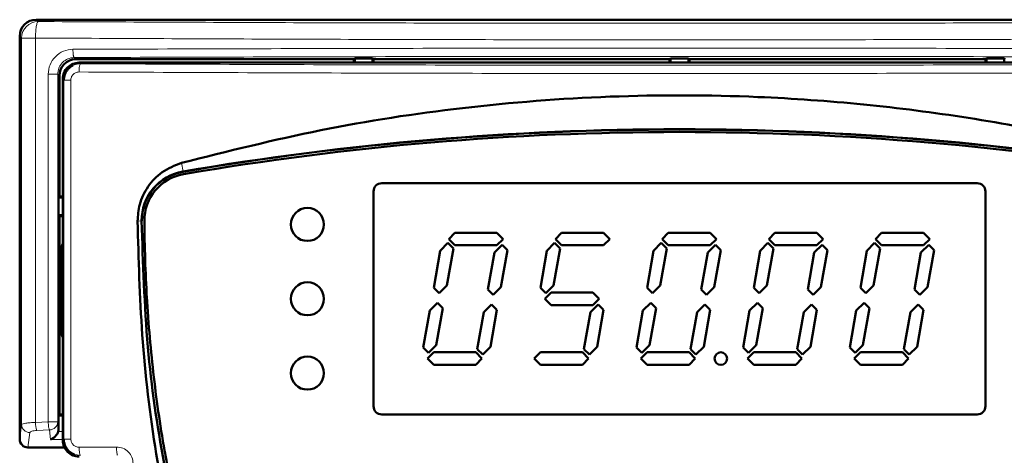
# Model space of a CAD drawing. Header units: millimetres. Extents: x 0 to 847, y 0 to 594.
# Tile 6 of 15: x 178 to 238, y 445 to 471. Entities that reach past the tile are written whole.
import ezdxf

# ---------------------------------------------------------------- set-up
doc = ezdxf.new("R2010")
doc.units = ezdxf.units.MM
doc.header["$LTSCALE"] = 2
doc.linetypes.add('SLD-Сплошная', pattern=[0])

msp = doc.modelspace()

# ---------------------------------------------------------------- linework, layer by layer
at = {"color": 7, "linetype": 'SLD-Сплошная', "lineweight": 50}
for p, q in [((179.157, 471.311), (256.959, 471.311)), ((178.158, 445.924), (178.158, 470.312)), ((198.358, 468.911), (181.558, 468.911)), ((254.359, 468.711), (181.757, 468.711)), ((198.416, 468.969), (198.358, 468.911)), ((198.358, 468.711), (198.358, 468.911)), ((199.5, 468.969), (198.416, 468.969)), ((198.416, 468.969), (198.416, 468.711)), ((199.558, 468.911), (199.5, 468.969)), ((199.5, 468.711), (199.5, 468.969)), ((217.458, 468.911), (199.558, 468.911)), ((199.558, 468.911), (199.558, 468.711)), ((217.516, 468.969), (217.458, 468.911)), ((217.458, 468.711), (217.458, 468.911)), ((218.6, 468.969), (217.516, 468.969)), ((217.516, 468.969), (217.516, 468.711)), ((218.658, 468.911), (218.6, 468.969)), ((218.6, 468.711), (218.6, 468.969)), ((236.558, 468.911), (218.658, 468.911)), ((218.658, 468.911), (218.658, 468.711)), ((236.616, 468.969), (236.558, 468.911)), ((236.558, 468.711), (236.558, 468.911)), ((237.7, 468.969), (236.616, 468.969)), ((236.616, 468.969), (236.616, 468.711)), ((237.7, 468.969), (237.758, 468.911)), ((237.7, 468.711), (237.7, 468.969)), ((180.558, 467.911), (180.558, 460.611)), ((180.758, 467.712), (180.758, 445.855)), ((199.558, 447.911), (199.558, 460.911)), ((200.058, 461.411), (236.058, 461.411)), ((236.558, 460.911), (236.558, 447.911)), ((180.5, 460.553), (180.558, 460.611)), ((180.5, 460.553), (180.5, 459.469)), ((180.758, 460.553), (180.5, 460.553)), ((180.558, 460.611), (180.758, 460.611)), ((180.5, 459.469), (180.558, 459.411)), ((180.5, 459.469), (180.758, 459.469)), ((180.558, 459.411), (180.558, 447.411)), ((180.758, 459.411), (180.558, 459.411)), ((204.481, 458.411), (204.101, 458.031)), ((204.101, 458.031), (204.481, 457.651)), ((207.011, 458.411), (204.481, 458.411)), ((207.391, 458.031), (207.011, 458.411)), ((207.011, 457.651), (207.391, 458.031)), ((210.931, 458.411), (210.551, 458.031)), ((210.551, 458.031), (210.931, 457.651)), ((213.461, 458.411), (210.931, 458.411)), ((213.841, 458.031), (213.461, 458.411)), ((213.461, 457.651), (213.841, 458.031)), ((217.381, 458.411), (217.001, 458.031)), ((217.001, 458.031), (217.381, 457.651)), ((219.911, 458.411), (217.381, 458.411)), ((220.291, 458.031), (219.911, 458.411)), ((219.911, 457.651), (220.291, 458.031)), ((223.831, 458.411), (223.451, 458.031)), ((223.451, 458.031), (223.831, 457.651)), ((226.361, 458.411), (223.831, 458.411)), ((226.741, 458.031), (226.361, 458.411)), ((226.361, 457.651), (226.741, 458.031)), ((230.281, 458.411), (229.901, 458.031)), ((229.901, 458.031), (230.281, 457.651)), ((232.811, 458.411), (230.281, 458.411)), ((233.191, 458.031), (232.811, 458.411)), ((232.811, 457.651), (233.191, 458.031)), ((180.714, 452.267), (180.714, 457.555)), ((180.721, 457.329), (180.758, 457.329)), ((203.59, 457.322), (203.195, 455.082)), ((204.058, 457.791), (203.59, 457.322)), ((203.991, 455.223), (204.386, 457.463)), ((204.386, 457.463), (204.058, 457.791)), ((204.481, 457.651), (207.011, 457.651)), ((207.33, 457.688), (206.862, 457.219)), ((207.263, 455.12), (207.658, 457.36)), ((207.658, 457.36), (207.33, 457.688)), ((210.04, 457.322), (209.645, 455.082)), ((210.508, 457.791), (210.04, 457.322)), ((210.441, 455.223), (210.836, 457.463)), ((210.836, 457.463), (210.508, 457.791)), ((210.931, 457.651), (213.461, 457.651)), ((216.49, 457.322), (216.095, 455.082)), ((216.958, 457.791), (216.49, 457.322)), ((216.891, 455.223), (217.286, 457.463)), ((217.286, 457.463), (216.958, 457.791)), ((217.381, 457.651), (219.911, 457.651)), ((220.23, 457.688), (219.762, 457.219)), ((220.163, 455.12), (220.558, 457.36)), ((220.558, 457.36), (220.23, 457.688)), ((222.94, 457.322), (222.545, 455.082)), ((223.408, 457.791), (222.94, 457.322)), ((223.341, 455.223), (223.736, 457.463)), ((223.736, 457.463), (223.408, 457.791)), ((223.831, 457.651), (226.361, 457.651)), ((226.68, 457.688), (226.212, 457.219)), ((226.613, 455.12), (227.008, 457.36)), ((227.008, 457.36), (226.68, 457.688)), ((229.39, 457.322), (228.995, 455.082)), ((229.858, 457.791), (229.39, 457.322)), ((229.791, 455.223), (230.186, 457.463)), ((230.186, 457.463), (229.858, 457.791)), ((230.281, 457.651), (232.811, 457.651)), ((233.13, 457.688), (232.662, 457.219)), ((233.063, 455.12), (233.458, 457.36)), ((233.458, 457.36), (233.13, 457.688)), ((206.862, 457.219), (206.467, 454.98)), ((219.762, 457.219), (219.367, 454.98)), ((226.212, 457.219), (225.817, 454.98)), ((232.662, 457.219), (232.267, 454.98)), ((203.195, 455.082), (203.523, 454.754)), ((203.523, 454.754), (203.991, 455.223)), ((206.467, 454.98), (206.795, 454.651)), ((206.795, 454.651), (207.263, 455.12)), ((209.645, 455.082), (209.973, 454.754)), ((209.973, 454.754), (210.441, 455.223)), ((216.095, 455.082), (216.423, 454.754)), ((216.423, 454.754), (216.891, 455.223)), ((219.367, 454.98), (219.695, 454.651)), ((219.695, 454.651), (220.163, 455.12)), ((222.545, 455.082), (222.873, 454.754)), ((222.873, 454.754), (223.341, 455.223)), ((225.817, 454.98), (226.145, 454.651)), ((226.145, 454.651), (226.613, 455.12)), ((228.995, 455.082), (229.323, 454.754)), ((229.323, 454.754), (229.791, 455.223)), ((232.267, 454.98), (232.595, 454.651)), ((232.595, 454.651), (233.063, 455.12)), ((210.292, 454.791), (209.912, 454.411)), ((209.912, 454.411), (210.292, 454.031)), ((212.822, 454.791), (210.292, 454.791)), ((213.202, 454.411), (212.822, 454.791)), ((212.822, 454.031), (213.202, 454.411)), ((203.419, 454.166), (202.951, 453.698)), ((203.353, 451.604), (203.747, 453.838)), ((203.747, 453.838), (203.419, 454.166)), ((206.692, 454.068), (206.223, 453.599)), ((206.625, 451.5), (207.02, 453.74)), ((207.02, 453.74), (206.692, 454.068)), ((210.292, 454.031), (212.822, 454.031)), ((213.142, 454.068), (212.673, 453.599)), ((213.075, 451.5), (213.47, 453.74)), ((213.47, 453.74), (213.142, 454.068)), ((216.319, 454.166), (215.851, 453.698)), ((216.253, 451.604), (216.647, 453.838)), ((216.647, 453.838), (216.319, 454.166)), ((219.592, 454.068), (219.123, 453.599)), ((219.525, 451.5), (219.92, 453.74)), ((219.92, 453.74), (219.592, 454.068)), ((222.769, 454.166), (222.301, 453.698)), ((222.703, 451.604), (223.097, 453.838)), ((223.097, 453.838), (222.769, 454.166)), ((226.042, 454.068), (225.573, 453.599)), ((225.975, 451.5), (226.37, 453.74)), ((226.37, 453.74), (226.042, 454.068)), ((229.219, 454.166), (228.751, 453.698)), ((229.153, 451.604), (229.547, 453.838)), ((229.547, 453.838), (229.219, 454.166)), ((232.492, 454.068), (232.023, 453.599)), ((232.425, 451.5), (232.82, 453.74)), ((232.82, 453.74), (232.492, 454.068)), ((202.951, 453.698), (202.557, 451.463)), ((206.223, 453.599), (205.828, 451.36)), ((212.673, 453.599), (212.278, 451.36)), ((215.851, 453.698), (215.457, 451.463)), ((219.123, 453.599), (218.728, 451.36)), ((222.301, 453.698), (221.907, 451.463)), ((225.573, 453.599), (225.178, 451.36)), ((228.751, 453.698), (228.357, 451.463)), ((232.023, 453.599), (231.628, 451.36)), ((180.721, 452.493), (180.758, 452.493)), ((202.557, 451.463), (202.885, 451.135)), ((202.885, 451.135), (203.353, 451.604)), ((205.828, 451.36), (206.156, 451.031)), ((206.156, 451.031), (206.625, 451.5)), ((212.278, 451.36), (212.606, 451.031)), ((212.606, 451.031), (213.075, 451.5)), ((215.457, 451.463), (215.785, 451.135)), ((215.785, 451.135), (216.253, 451.604)), ((218.728, 451.36), (219.056, 451.031)), ((219.056, 451.031), (219.525, 451.5)), ((221.907, 451.463), (222.235, 451.135)), ((222.235, 451.135), (222.703, 451.604)), ((225.178, 451.36), (225.506, 451.031)), ((225.506, 451.031), (225.975, 451.5)), ((228.357, 451.463), (228.685, 451.135)), ((228.685, 451.135), (229.153, 451.604)), ((231.628, 451.36), (231.956, 451.031)), ((231.956, 451.031), (232.425, 451.5)), ((203.204, 451.171), (202.824, 450.791)), ((202.824, 450.791), (203.204, 450.411)), ((205.734, 451.171), (203.204, 451.171)), ((206.114, 450.791), (205.734, 451.171)), ((205.734, 450.411), (206.114, 450.791)), ((209.654, 451.171), (209.274, 450.791)), ((209.274, 450.791), (209.654, 450.411)), ((212.184, 451.171), (209.654, 451.171)), ((212.564, 450.791), (212.184, 451.171)), ((212.184, 450.411), (212.564, 450.791)), ((216.104, 451.171), (215.724, 450.791)), ((215.724, 450.791), (216.104, 450.411)), ((218.634, 451.171), (216.104, 451.171)), ((219.014, 450.791), (218.634, 451.171)), ((218.634, 450.411), (219.014, 450.791)), ((222.554, 451.171), (222.174, 450.791)), ((222.174, 450.791), (222.554, 450.411)), ((225.084, 451.171), (222.554, 451.171)), ((225.464, 450.791), (225.084, 451.171)), ((225.084, 450.411), (225.464, 450.791)), ((229.004, 451.171), (228.624, 450.791)), ((228.624, 450.791), (229.004, 450.411)), ((231.534, 451.171), (229.004, 451.171)), ((231.914, 450.791), (231.534, 451.171)), ((231.534, 450.411), (231.914, 450.791)), ((203.204, 450.411), (205.734, 450.411)), ((209.654, 450.411), (212.184, 450.411)), ((216.104, 450.411), (218.634, 450.411)), ((222.554, 450.411), (225.084, 450.411)), ((229.004, 450.411), (231.534, 450.411)), ((180.558, 447.411), (180.5, 447.353)), ((180.5, 447.353), (180.5, 446.515)), ((180.758, 447.353), (180.5, 447.353)), ((180.558, 447.411), (180.758, 447.411)), ((236.058, 447.411), (200.058, 447.411)), ((180.875, 445.411), (178.654, 445.411))]:
    msp.add_line(p, q, dxfattribs=at)
at = {"color": 8, "linetype": 'SLD-Сплошная', "lineweight": 18}
for p, q in [((179.271, 471.197), (179.157, 471.311)), ((178.272, 470.198), (178.158, 470.312)), ((179.115, 470.198), (178.272, 470.198)), ((178.272, 446.798), (178.272, 470.198)), ((179.115, 446.925), (179.115, 470.198)), ((181.558, 468.911), (181.451, 469.018)), ((181.825, 468.643), (181.757, 468.711)), ((179.881, 446.957), (179.881, 468.012)), ((179.881, 468.012), (180.457, 468.012)), ((180.457, 446.957), (180.457, 468.012)), ((180.457, 468.012), (180.558, 467.911)), ((180.823, 467.647), (180.758, 467.712)), ((181.249, 467.647), (180.823, 467.647)), ((180.823, 467.647), (180.823, 445.92)), ((181.249, 467.647), (181.249, 445.92)), ((187.947, 462.638), (188.036, 462.119)), ((188.036, 462.119), (188.039, 462.105)), ((185.532, 459.123), (185.288, 459.121)), ((185.546, 459.123), (185.532, 459.123)), ((180.758, 457.511), (180.714, 457.555)), ((180.758, 452.311), (180.714, 452.267)), ((178.158, 445.924), (178.272, 446.798)), ((179.881, 446.957), (179.115, 446.925)), ((180.457, 446.957), (179.881, 446.957)), ((180.5, 446.515), (180.457, 446.957)), ((178.654, 445.411), (178.772, 446.315)), ((179.193, 446.442), (179.957, 446.474)), ((179.957, 446.474), (180.013, 445.901)), ((180.758, 446.384), (180.484, 446.384)), ((180.013, 445.901), (180.758, 445.901)), ((180.758, 445.855), (180.823, 445.92)), ((181.752, 445.423), (184.013, 445.434)), ((181.825, 444.923), (181.447, 444.996))]:
    msp.add_line(p, q, dxfattribs=at)
at = {"color": 8, "linetype": 'SLD-Сплошная', "lineweight": 18, "flags": 128}
msp.add_lwpolyline([(181.249, 445.92), (181.165, 445.92), (181.085, 445.92), (181.013, 445.92), (180.95, 445.92), (180.898, 445.92), (180.859, 445.92), (180.834, 445.92), (180.823, 445.92)], dxfattribs=at)
at = {"color": 7, "linetype": 'SLD-Сплошная', "lineweight": 50}
for centre, radius in [((195.558, 458.911), 1), ((195.558, 454.411), 1), ((195.558, 449.911), 1), ((220.558, 450.791), 0.38)]:
    msp.add_circle(centre, radius, dxfattribs=at)
at = {"color": 8, "linetype": 'SLD-Сплошная', "lineweight": 18}
for centre, radius, start, end in [((179.273, 470.196), 1.001, 90.08169, 179.91831), ((182.74, 468.255), 0.993, 157.00871, 186.45559), ((178.768, 446.811), 0.497, 181.59599, 270.35506), ((180.508, 446.902), 1.392, 179.04275, 199.27913), ((179.962, 446.97), 0.496, 269.48707, 358.54661)]:
    msp.add_arc(centre, radius, start, end, dxfattribs=at)
at = {"color": 7, "linetype": 'SLD-Сплошная', "lineweight": 50}
for centre, radius, start, end in [((218.058, 287.119), 177.556, 80.26555, 99.73445), ((218.058, 287.119), 177.542, 80.26555, 99.73445), ((218.058, 287.119), 177.392, 80.26552, 99.73448), ((188.546, 459.148), 3.015, 99.73445, 180.4794), ((188.546, 459.148), 3, 99.73445, 180.4794), ((188.546, 459.148), 2.85, 99.73448, 180.47684), ((200.058, 460.911), 0.5, 90, 180), ((236.058, 460.911), 0.5, 0, 90), ((200.058, 447.911), 0.5, 180, 270), ((236.058, 447.911), 0.5, 270, 0)]:
    msp.add_arc(centre, radius, start, end, dxfattribs=at)
for centre, major_axis, ratio, start_param, end_param in [((179.159, 470.31), (0.708, -0.708), 0.998783, 2.356803, 3.926382), ((181.558, 467.911), (-0.708, 0.708), 0.999315, 5.49813, 7.068241), ((181.214, 457.555), (0.354, -0.354), 0.999315, 3.503949, 3.926648), ((181.214, 452.267), (0.354, 0.354), 0.999315, 2.356537, 2.779236), ((180.013, 446.384), (0.372, 0.411), 0.766382, 4.010846, 5.319843), ((180, 446.518), (0.05, -0.515), 0.965617, 1.214909, 1.469933), ((178.658, 445.929), (0.067, 0.514), 0.965377, 1.704985, 3.266749)]:
    msp.add_ellipse(centre, major_axis=major_axis, ratio=ratio, start_param=start_param, end_param=end_param, dxfattribs=at)
at = {"color": 8, "linetype": 'SLD-Сплошная', "lineweight": 18}
for points, knots in [([(179.271, 471.197), (179.252, 471.18), (179.212, 471.143), (179.16, 470.909), (179.124, 470.577), (179.118, 470.321), (179.115, 470.198)], [0, 0, 0, 0, 0.2405487, 0.5, 0.7594513, 1, 1, 1, 1]), ([(256.845, 471.197), (251.701, 471.172), (241.414, 471.122), (225.849, 471.09), (210.267, 471.09), (194.703, 471.122), (184.415, 471.172), (179.271, 471.197)], [0, 0, 0, 0, 0.199987, 0.399991, 0.600003, 0.800011, 1, 1, 1, 1]), ([(179.115, 470.198), (184.28, 470.173), (194.609, 470.123), (210.236, 470.09), (225.88, 470.09), (241.507, 470.123), (251.836, 470.173), (257.001, 470.198)], [0, 0, 0, 0, 0.200001, 0.4, 0.6, 0.799999, 1, 1, 1, 1]), ([(179.881, 468.012), (179.903, 468.208), (179.948, 468.6), (180.292, 469.096), (180.786, 469.447), (181.18, 469.494), (181.378, 469.518)], [0, 0, 0, 0, 0.247198, 0.496222, 0.747154, 1, 1, 1, 1]), ([(181.378, 469.518), (187.466, 469.538), (199.643, 469.578), (218.058, 469.593), (236.473, 469.578), (248.65, 469.538), (254.739, 469.518)], [0, 0, 0, 0, 0.250001, 0.5, 0.75, 1, 1, 1, 1]), ([(181.378, 469.518), (181.379, 469.456), (181.381, 469.36), (181.39, 469.246), (181.399, 469.166), (181.411, 469.102), (181.428, 469.038), (181.442, 469.026), (181.451, 469.018)], [0, 0, 0, 0, 0.2398114, 0.3685883, 0.5, 0.6314118, 0.7601886, 1, 1, 1, 1]), ([(180.457, 468.012), (180.47, 468.137), (180.491, 468.331), (180.614, 468.565), (180.782, 468.774), (181.062, 468.971), (181.321, 469.002), (181.451, 469.018)], [0, 0, 0, 0, 0.23616, 0.36455, 0.4996, 0.749717, 1, 1, 1, 1]), ([(181.825, 468.643), (181.743, 468.638), (181.587, 468.629), (181.443, 468.567), (181.375, 468.538)], [0, 0, 0, 0, 0.524855, 1, 1, 1, 1]), ([(181.451, 469.018), (187.527, 469.038), (199.68, 469.078), (218.058, 469.094), (236.436, 469.078), (248.589, 469.038), (254.665, 469.018)], [0, 0, 0, 0, 0.25, 0.5, 0.75, 1, 1, 1, 1]), ([(254.291, 468.643), (248.276, 468.617), (236.247, 468.564), (218.058, 468.544), (199.869, 468.564), (187.84, 468.617), (181.825, 468.643)], [0, 0, 0, 0, 0.249999, 0.499996, 0.749995, 1, 1, 1, 1]), ([(181.752, 468.144), (181.716, 468.142), (181.642, 468.137), (181.54, 468.102), (181.45, 468.05), (181.356, 467.964), (181.268, 467.83), (181.255, 467.708), (181.249, 467.647)], [0, 0, 0, 0, 0.1408214, 0.2817905, 0.4101688, 0.5386144, 0.767788, 1, 1, 1, 1]), ([(254.364, 468.144), (248.337, 468.117), (236.283, 468.065), (218.058, 468.045), (199.833, 468.065), (187.779, 468.117), (181.752, 468.144)], [0, 0, 0, 0, 0.250001, 0.5, 0.749999, 1, 1, 1, 1]), ([(178.272, 446.798), (178.291, 446.815), (178.326, 446.845), (178.524, 446.885), (178.783, 446.913), (179.007, 446.921), (179.115, 446.925)], [0, 0, 0, 0, 0.287083, 0.50138, 0.758825, 1, 1, 1, 1]), ([(179.957, 446.474), (179.949, 446.492), (179.932, 446.529), (179.909, 446.646), (179.89, 446.795), (179.884, 446.904), (179.881, 446.957)], [0, 0, 0, 0, 0.2361164, 0.4999864, 0.7568399, 1, 1, 1, 1]), ([(178.772, 446.315), (178.779, 446.33), (178.793, 446.36), (178.889, 446.4), (179.024, 446.43), (179.137, 446.438), (179.193, 446.442)], [0, 0, 0, 0, 0.251625, 0.502766, 0.752025, 1, 1, 1, 1]), ([(181.752, 445.423), (181.687, 445.43), (181.556, 445.444), (181.39, 445.557), (181.272, 445.722), (181.257, 445.854), (181.249, 445.92)], [0, 0, 0, 0, 0.251082, 0.501257, 0.750728, 1, 1, 1, 1]), ([(181.825, 444.923), (181.816, 444.932), (181.798, 444.95), (181.773, 445.067), (181.756, 445.233), (181.754, 445.361), (181.752, 445.423)], [0, 0, 0, 0, 0.240549, 0.5, 0.759451, 1, 1, 1, 1]), ([(184.013, 445.434), (184.145, 445.419), (184.408, 445.39), (184.743, 445.161), (184.974, 444.829), (185.004, 444.568), (185.019, 444.439)], [0, 0, 0, 0, 0.252486, 0.504237, 0.755286, 1, 1, 1, 1]), ([(184.013, 445.434), (184.014, 445.372), (184.017, 445.244), (184.033, 445.078), (184.055, 444.961), (184.073, 444.943), (184.081, 444.934)], [0, 0, 0, 0, 0.240549, 0.499999, 0.759449, 1, 1, 1, 1])]:
    msp.add_open_spline(points, degree=3, knots=knots, dxfattribs=at)
at = {"color": 7, "linetype": 'SLD-Сплошная', "lineweight": 50}
for points, knots in [([(181.757, 468.711), (181.626, 468.696), (181.365, 468.666), (181.034, 468.435), (180.803, 468.105), (180.773, 467.843), (180.758, 467.712)], [0, 0, 0, 0, 0.250035, 0.499995, 0.749957, 1, 1, 1, 1]), ([(181.375, 468.538), (181.27, 468.47), (181.062, 468.335), (180.863, 468.009), (180.836, 467.767), (180.823, 467.647)], [0, 0, 0, 0, 0.338975, 0.672834, 1, 1, 1, 1]), ([(187.947, 462.638), (190.744, 463.342), (196.336, 464.75), (205.01, 466.076), (213.85, 466.77), (221.961, 466.749), (229.193, 466.236), (235.566, 465.414), (241.911, 464.25), (246.083, 463.175), (248.169, 462.638)], [0, 0, 0, 0, 0.142357, 0.284705, 0.431192, 0.577676, 0.682449, 0.787224, 0.893611, 1, 1, 1, 1]), ([(185.288, 459.121), (185.313, 459.456), (185.367, 460.195), (185.88, 461.24), (186.748, 462.168), (187.537, 462.477), (187.947, 462.638)], [0, 0, 0, 0, 0.211526, 0.466173, 0.721992, 1, 1, 1, 1]), ([(185.288, 459.121), (185.349, 456.822), (185.472, 452.104), (186.31, 445.001), (187.78, 437.887), (189.92, 431.359), (192.684, 425.525), (195.84, 420.744), (199.486, 416.787), (203.472, 413.662), (207.992, 411.357), (212.914, 409.858), (216.332, 409.682), (218.058, 409.593)], [0, 0, 0, 0, 0.104269, 0.214037, 0.323977, 0.433479, 0.525016, 0.616432, 0.692562, 0.768609, 0.845231, 0.921838, 1, 1, 1, 1]), ([(185.532, 459.123), (185.611, 456.572), (185.764, 451.652), (186.764, 444.574), (188.296, 438.07), (190.403, 432.128), (192.958, 427.014), (195.889, 422.691), (199.132, 419.091), (202.573, 416.315), (206.093, 414.27), (209.633, 412.841), (213.663, 411.84), (216.539, 411.713), (218.058, 411.646)], [0, 0, 0, 0, 0.119389, 0.230269, 0.333991, 0.431742, 0.524726, 0.600796, 0.675597, 0.750713, 0.806777, 0.865553, 0.928964, 1, 1, 1, 1]), ([(250.42, 459.124), (250.418, 458.924), (250.408, 457.924), (250.357, 456.125), (250.251, 454.127), (250.102, 452.132), (249.912, 450.141), (249.612, 447.759), (249.239, 445.388), (248.862, 443.423), (248.433, 441.469), (247.952, 439.527), (247.285, 437.22), (246.649, 435.323), (245.952, 433.448), (245.342, 431.967), (244.512, 430.147), (243.611, 428.36), (242.612, 426.625), (241.537, 424.937), (240.614, 423.628), (239.379, 422.053), (238.325, 420.846), (236.926, 419.415), (235.74, 418.336), (234.179, 417.084), (232.867, 416.162), (231.156, 415.123), (229.375, 414.201), (227.518, 413.446), (225.615, 412.824), (223.671, 412.333), (221.295, 411.958), (218.896, 411.79), (216.491, 411.82), (214.097, 412.049), (211.732, 412.489), (209.802, 413.033), (207.918, 413.709), (206.082, 414.515), (204.328, 415.487), (202.646, 416.572), (201.358, 417.527), (199.829, 418.819), (198.67, 419.926), (197.304, 421.389), (196.277, 422.619), (195.075, 424.219), (194.178, 425.546), (193.133, 427.253), (192.164, 429.005), (191.293, 430.806), (190.49, 432.639), (189.755, 434.5), (189.104, 436.392), (188.512, 438.303), (187.979, 440.232), (187.428, 442.569), (187.038, 444.531), (186.697, 446.502), (186.405, 448.481), (186.128, 450.866), (185.954, 452.859), (185.825, 454.833), (185.732, 456.788), (185.708, 458.345), (185.696, 459.124)], [0, 0, 0, 0, 0.004698, 0.023489, 0.042281, 0.051677, 0.070469, 0.089261, 0.108054, 0.126847, 0.136242, 0.155036, 0.17383, 0.192624, 0.20202, 0.220816, 0.230212, 0.249008, 0.267806, 0.277203, 0.296003, 0.305399, 0.324202, 0.333598, 0.352404, 0.361801, 0.380609, 0.390006, 0.408816, 0.427626, 0.437024, 0.455834, 0.474643, 0.49345, 0.512256, 0.531064, 0.549873, 0.568683, 0.57808, 0.59689, 0.6157, 0.625098, 0.643906, 0.653303, 0.672108, 0.681505, 0.700307, 0.709704, 0.728504, 0.7379, 0.756698, 0.775495, 0.784891, 0.803686, 0.822481, 0.831877, 0.850671, 0.869464, 0.888257, 0.897653, 0.916446, 0.935238, 0.95403, 0.963426, 0.981707, 1, 1, 1, 1]), ([(218.058, 411.646), (219.578, 411.713), (222.455, 411.84), (226.487, 412.842), (230.029, 414.273), (233.549, 416.319), (236.99, 419.096), (240.231, 422.696), (243.161, 427.02), (245.715, 432.133), (247.821, 438.074), (249.353, 444.577), (250.352, 451.654), (250.505, 456.573), (250.584, 459.123)], [0, 0, 0, 0, 0.071074, 0.134516, 0.19332, 0.249412, 0.324517, 0.399311, 0.475375, 0.568343, 0.666076, 0.769778, 0.880636, 1, 1, 1, 1]), ([(218.058, 409.593), (219.219, 409.635), (221.541, 409.718), (225.283, 410.452), (229.18, 411.83), (233.078, 413.995), (236.571, 416.769), (240.16, 420.582), (243.514, 425.6), (246.439, 431.944), (248.573, 438.804), (249.968, 446.039), (250.681, 452.838), (250.783, 457.206), (250.828, 459.121)], [0, 0, 0, 0, 0.052629, 0.105246, 0.172326, 0.239423, 0.306742, 0.374113, 0.476615, 0.579309, 0.690358, 0.80184, 0.91315, 1, 1, 1, 1]), ([(237.069, 407.981), (237.807, 408.963), (239.286, 410.932), (241.563, 414.502), (243.843, 418.701), (245.991, 423.619), (247.743, 428.745), (249.168, 434.29), (250.206, 440.186), (250.832, 446.439), (251.064, 452.762), (250.907, 457.001), (250.828, 459.121)], [0, 0, 0, 0, 0.068124, 0.136499, 0.234654, 0.332818, 0.433716, 0.534629, 0.649831, 0.765056, 0.882519, 1, 1, 1, 1]), ([(180.758, 445.855), (180.773, 445.724), (180.803, 445.462), (181.034, 445.131), (181.365, 444.9), (181.626, 444.87), (181.757, 444.855)], [0, 0, 0, 0, 0.250043, 0.500005, 0.749965, 1, 1, 1, 1]), ([(181.447, 444.996), (181.355, 445.043), (181.195, 445.125), (181.021, 445.311), (180.908, 445.5), (180.836, 445.706), (180.827, 445.849), (180.823, 445.92)], [0, 0, 0, 0, 0.262494, 0.452213, 0.638326, 0.820899, 1, 1, 1, 1])]:
    msp.add_open_spline(points, degree=3, knots=knots, dxfattribs=at)

doc.saveas('drawing.dxf')
